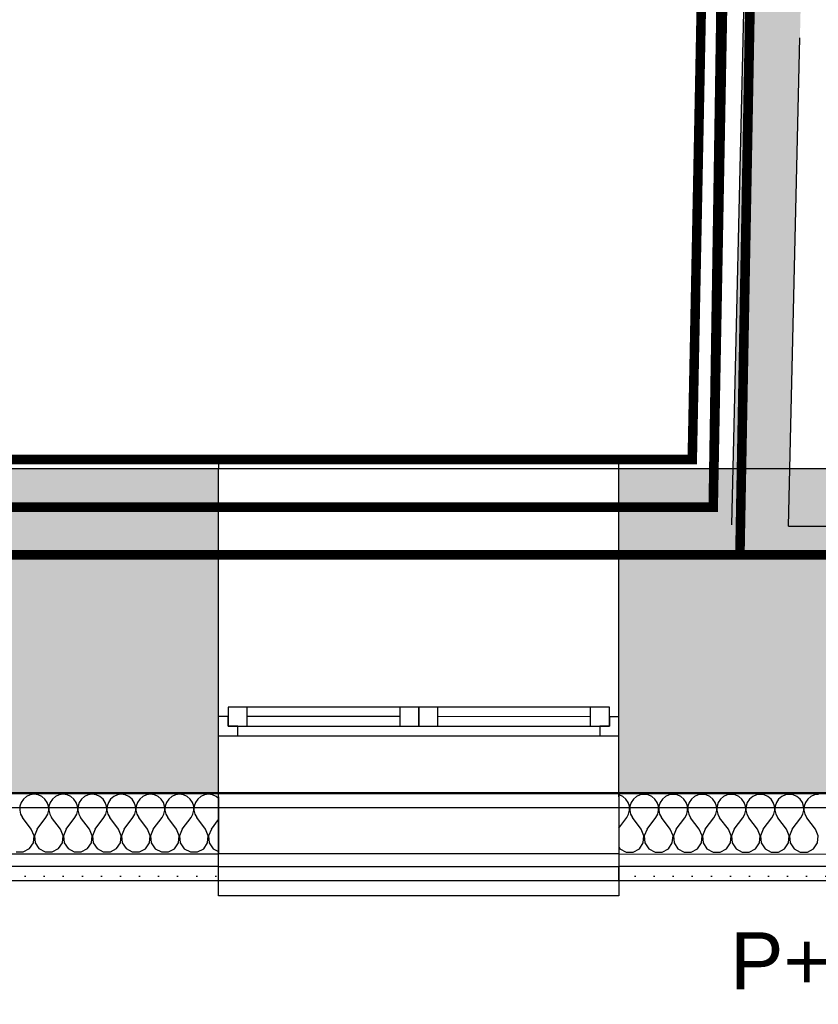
# Model space of a CAD drawing. Extents: x -12025 to 39812, y -28775 to 12.
# Tile 27 of 90: x 22986 to 25081, y -21554 to -18972. Entities that reach past the tile are written whole.
import ezdxf
from ezdxf.enums import TextEntityAlignment as Align

# ---------------------------------------------------------------- set-up
doc = ezdxf.new("R2010")
doc.units = 0
doc.header["$MEASUREMENT"] = 0
doc.linetypes.add('Telekomunikacni vodic', pattern=[9.25, 3, -0.75, 3, -0.75, 0.125, -0.75, 0.125, -0.75])
for name, color, linetype in [('OÚ Dukovany internet + tv + data', 192, 'Continuous'), ('OÚ Dukovany nouzové osvětlení', 36, 'Continuous'), ('OÚ Dukovany půdorys kóty 1NP', 7, 'Continuous'), ('OÚ Dukovany půdorys podklad 1NP', 7, 'Continuous'), ('OÚ Dukovany světla', 132, 'Continuous'), ('OÚ Dukovany zásuvky', 92, 'Continuous')]:
    doc.layers.add(name, color=color, linetype=linetype)
doc.styles.add('Arial', font='txt')
pattern_1 = [(0, (0, 0), (0, 86.60254), [0, -50]), (0, (25, 43.3), (0, 86.60254), [0, -50])]

msp = doc.modelspace()

# ---------------------------------------------------------------- hatches: boundary and pattern name
at = {"layer": 'OÚ Dukovany půdorys podklad 1NP', "linetype": 'Continuous'}
msp.add_hatch(color=254, dxfattribs=at).paths.add_polyline_path([(24847.6, -20999.7), (26447.3, -21000), (26555.3, -20265), (26572.2, -20150), (24847.7, -20149.7)])
h = msp.add_hatch(dxfattribs=at)
h.set_pattern_fill('OMÍTKA_01', color=21, style=0, pattern_type=2)
h.set_pattern_definition(pattern_1)
edge = h.paths.add_edge_path()
edge.add_spline(control_points=[(22257.9, -21192.3), (22257.9, -21192.3), (22257.9, -21228.8), (22257.9, -21228.8)], knot_values=[0, 0, 0, 0, 1, 1, 1, 1], degree=3, periodic=0)
edge.add_spline(control_points=[(22257.9, -21228.8), (22257.9, -21228.8), (23507.3, -21229), (23507.3, -21229)], knot_values=[0, 0, 0, 0, 1, 1, 1, 1], degree=3, periodic=0)
edge.add_spline(control_points=[(23507.3, -21229), (23507.3, -21229), (23507.3, -21192.5), (23507.3, -21192.5)], knot_values=[0, 0, 0, 0, 1, 1, 1, 1], degree=3, periodic=0)
edge.add_spline(control_points=[(23507.3, -21192.5), (23507.3, -21192.5), (22257.9, -21192.3), (22257.9, -21192.3)], knot_values=[0, 0, 0, 0, 1, 1, 1, 1], degree=3, periodic=0)
edge.add_spline(control_points=[(22257.9, -21192.3), (22257.9, -21192.3), (22257.9, -21192.3), (22257.9, -21192.3)], knot_values=[0, 0, 0, 0, 1, 1, 1, 1], degree=3, periodic=0)
h = msp.add_hatch(dxfattribs=at)
h.set_pattern_fill('OMÍTKA_01', color=21, style=0, pattern_type=2)
h.set_pattern_definition(pattern_1)
edge = h.paths.add_edge_path()
edge.add_spline(control_points=[(24557.3, -21192.6), (24557.3, -21192.6), (24557.3, -21229.2), (24557.3, -21229.2)], knot_values=[0, 0, 0, 0, 1, 1, 1, 1], degree=3, periodic=0)
edge.add_spline(control_points=[(24557.3, -21229.2), (24557.3, -21229.2), (26447.2, -21229.5), (26447.2, -21229.5)], knot_values=[0, 0, 0, 0, 1, 1, 1, 1], degree=3, periodic=0)
edge.add_spline(control_points=[(26447.2, -21229.5), (26447.2, -21229.5), (26447.2, -21192.9), (26447.2, -21192.9)], knot_values=[0, 0, 0, 0, 1, 1, 1, 1], degree=3, periodic=0)
edge.add_spline(control_points=[(26447.2, -21192.9), (26447.2, -21192.9), (24557.3, -21192.6), (24557.3, -21192.6)], knot_values=[0, 0, 0, 0, 1, 1, 1, 1], degree=3, periodic=0)
edge.add_spline(control_points=[(24557.3, -21192.6), (24557.3, -21192.6), (24557.3, -21192.6), (24557.3, -21192.6)], knot_values=[0, 0, 0, 0, 1, 1, 1, 1], degree=3, periodic=0)

# ---------------------------------------------------------------- linework, layer by layer
at = {"layer": 'OÚ Dukovany internet + tv + data', "linetype": 'Telekomunikacni vodic', "ltscale": 100, "const_width": 25}
for points in [[(29156.2, -8000), (31500, -8000), (31500, -13375), (31250, -13375), (31250, -20375), (16500, -20375)], [(16500, -20375), (24875, -20375), (25000, -13625), (24750, -13625)], [(32073.2, -21056.8), (32072.3, -19375), (31375, -19375), (31375, -20375), (16750, -20375), (16750, -20250), (16822.2, -20250)], [(31000, -19875), (31250, -19875), (31250, -20375), (18875, -20375), (16500, -20375)]]:
    msp.add_lwpolyline(points, dxfattribs=at)
at = {"layer": 'OÚ Dukovany nouzové osvětlení', "linetype": 'Continuous', "const_width": 25}
msp.add_lwpolyline([(23875, -15712.5), (23875, -15750), (24875, -15750), (24805, -20250), (20375, -20250), (20375, -20212.5)], dxfattribs=at)
at = {"layer": 'OÚ Dukovany půdorys podklad 1NP', "color": 7, "linetype": 'Continuous'}
for p, q in [((24893.1, -18565), (24852.5, -20296.2)), ((25002.5, -20299.7), (25032.5, -19019.2)), ((23507.6, -20149.5), (22258.4, -20149.3)), ((23507.5, -20799.5), (23507.6, -20149.5)), ((24557.5, -20799.7), (24557.6, -20149.7)), ((26572.2, -20150), (24847.7, -20149.7)), ((23507.5, -20849.5), (23507.5, -20799.5)), ((24557.5, -20849.7), (24557.5, -20799.7)), ((23507.5, -20999.5), (23507.5, -20849.5)), ((24557.5, -20999.7), (24557.5, -20849.7)), ((22258.3, -20999.3), (23507.5, -20999.5)), ((24847.6, -20999.7), (26447.3, -21000))]:
    msp.add_line(p, q, dxfattribs=at)
at = {"layer": 'OÚ Dukovany půdorys podklad 1NP', "color": 1, "linetype": 'Continuous'}
for p, q in [((24557.6, -20119.7), (23507.6, -20119.5)), ((23507.6, -20119.5), (23507.6, -20149.5)), ((24557.6, -20149.7), (24557.6, -20119.7)), ((23507.5, -20799.5), (23507.6, -20149.5)), ((24557.6, -20149.7), (23507.6, -20149.5)), ((24557.5, -20999.7), (24557.6, -20149.7)), ((24557.5, -20799.7), (24557.6, -20149.7)), ((24847.7, -20149.7), (24557.6, -20149.7)), ((23582.5, -20774.5), (23532.5, -20774.5)), ((23532.5, -20774.5), (23532.5, -20824.5)), ((23982.5, -20774.6), (23582.5, -20774.5)), ((23582.5, -20824.5), (23582.5, -20774.5)), ((23982.5, -20774.6), (23582.5, -20774.5)), ((24032.5, -20774.6), (23982.5, -20774.6)), ((23982.5, -20774.6), (23982.5, -20824.6)), ((24082.5, -20774.6), (24032.5, -20774.6)), ((24032.5, -20774.6), (24032.5, -20824.6)), ((24032.5, -20824.6), (24032.5, -20774.6)), ((24482.5, -20774.7), (24082.5, -20774.6)), ((24082.5, -20824.6), (24082.5, -20774.6)), ((24482.5, -20774.7), (24082.5, -20774.6)), ((24532.5, -20774.7), (24482.5, -20774.7)), ((24482.5, -20774.7), (24482.5, -20824.7)), ((24532.5, -20824.7), (24532.5, -20774.7)), ((23532.5, -20799.5), (23507.5, -20799.5)), ((23507.5, -20849.5), (23507.5, -20799.5)), ((23507.5, -20849.5), (23507.5, -20799.5)), ((23532.5, -20824.5), (23532.5, -20799.5)), ((23982.5, -20799.6), (23582.5, -20799.5)), ((24482.5, -20799.7), (24082.5, -20799.6)), ((24557.5, -20799.7), (24532.5, -20799.7)), ((24532.5, -20799.7), (24532.5, -20824.7)), ((24557.5, -20849.7), (24557.5, -20799.7)), ((24557.5, -20849.7), (24557.5, -20799.7)), ((23557.5, -20824.5), (23532.5, -20824.5)), ((23532.5, -20824.5), (23582.5, -20824.5)), ((23557.5, -20849.5), (23557.5, -20824.5)), ((23582.5, -20824.5), (23982.5, -20824.6)), ((23982.5, -20824.6), (24032.5, -20824.6)), ((24032.5, -20824.6), (24082.5, -20824.6)), ((24082.5, -20824.6), (24482.5, -20824.7)), ((24482.5, -20824.7), (24532.5, -20824.7)), ((24532.5, -20824.7), (24507.5, -20824.7)), ((24507.5, -20824.7), (24507.5, -20849.7)), ((23507.5, -20849.5), (23557.5, -20849.5)), ((23507.5, -20999.5), (23507.5, -20849.5)), ((23557.5, -20849.5), (24032.5, -20849.6)), ((24032.5, -20849.6), (24507.5, -20849.7)), ((24507.5, -20849.7), (24557.5, -20849.7)), ((24557.5, -20999.7), (24557.5, -20849.7)), ((23507.5, -20999.5), (22258.3, -20999.3)), ((23507.5, -21269.5), (23507.5, -20999.5)), ((24557.5, -20999.7), (23507.5, -20999.5)), ((23507.5, -21009.5), (23507.5, -20999.5)), ((23507.5, -20999.5), (24557.5, -20999.7)), ((23507.5, -21159.5), (23507.5, -20999.5)), ((23507.5, -21009.5), (23507.5, -20999.5)), ((24557.5, -20999.7), (23507.5, -20999.5)), ((23507.5, -21009.5), (23507.5, -21159.5)), ((23507.5, -21009.5), (23507.5, -21159.5)), ((24557.5, -20999.7), (24847.6, -20999.7)), ((24557.5, -20999.7), (24557.5, -21269.7)), ((24557.5, -21009.7), (24557.5, -20999.7)), ((26446.7, -21000), (24557.5, -20999.7)), ((24557.5, -20999.7), (24557.5, -21159.7)), ((24557.5, -21009.7), (24557.5, -20999.7)), ((24557.5, -21009.7), (24557.5, -21159.7)), ((24557.5, -21009.7), (24557.5, -21159.7)), ((22258.2, -21159.3), (23507.5, -21159.5)), ((24557.5, -21159.7), (23507.5, -21159.5)), ((24557.5, -21159.7), (23507.5, -21159.5)), ((24557.5, -21159.7), (26446.7, -21160)), ((23507.3, -21192.5), (22257.9, -21192.3)), ((23507.3, -21229), (23507.3, -21192.5)), ((23507.3, -21192.5), (24557.3, -21192.6)), ((23507.3, -21229), (23507.3, -21192.5)), ((23507.3, -21192.5), (24557.3, -21192.6)), ((26447.2, -21192.9), (24557.3, -21192.6)), ((24557.3, -21229.2), (24557.3, -21192.6)), ((24557.3, -21229.2), (24557.3, -21192.6)), ((22257.9, -21228.8), (23507.3, -21229)), ((23507.3, -21229), (24557.3, -21229.2)), ((23507.3, -21229), (24557.3, -21229.2)), ((24557.3, -21229.2), (26447.2, -21229.5)), ((24557.5, -21269.7), (23507.5, -21269.5))]:
    msp.add_line(p, q, dxfattribs=at)
at = {"layer": 'OÚ Dukovany půdorys podklad 1NP', "color": 8, "linetype": 'Continuous'}
msp.add_line((25002.5, -20299.7), (26625.9, -20299.9), dxfattribs=at)
at = {"layer": 'OÚ Dukovany půdorys podklad 1NP', "color": 21, "linetype": 'Continuous'}
for p, q in [((22995.6, -21015.6), (22989.7, -21024.3)), ((23003.7, -21008.9), (22995.6, -21015.6)), ((23013.3, -21004.7), (23003.7, -21008.9)), ((23023.8, -21003.2), (23013.3, -21004.7)), ((23034.2, -21004.7), (23023.8, -21003.2)), ((23043.8, -21008.9), (23034.2, -21004.7)), ((23051.9, -21015.6), (23043.8, -21008.9)), ((23057.8, -21024.3), (23051.9, -21015.6)), ((23071.8, -21015.6), (23065.9, -21024.3)), ((23079.9, -21008.9), (23071.8, -21015.6)), ((23089.5, -21004.7), (23079.9, -21008.9)), ((23099.9, -21003.3), (23089.5, -21004.7)), ((23110.4, -21004.7), (23099.9, -21003.3)), ((23120, -21008.9), (23110.4, -21004.7)), ((23128.1, -21015.7), (23120, -21008.9)), ((23134, -21024.3), (23128.1, -21015.7)), ((23148, -21015.7), (23142.1, -21024.3)), ((23156.1, -21009), (23148, -21015.7)), ((23165.7, -21004.7), (23156.1, -21009)), ((23176.1, -21003.3), (23165.7, -21004.7)), ((23186.5, -21004.7), (23176.1, -21003.3)), ((23196.2, -21009), (23186.5, -21004.7)), ((23204.3, -21015.7), (23196.2, -21009)), ((23210.2, -21024.3), (23204.3, -21015.7)), ((23224.2, -21015.7), (23218.2, -21024.3)), ((23232.3, -21009), (23224.2, -21015.7)), ((23241.9, -21004.7), (23232.3, -21009)), ((23252.3, -21003.3), (23241.9, -21004.7)), ((23262.7, -21004.7), (23252.3, -21003.3)), ((23272.4, -21009), (23262.7, -21004.7)), ((23280.4, -21015.7), (23272.4, -21009)), ((23286.4, -21024.3), (23280.4, -21015.7)), ((23300.4, -21015.7), (23294.4, -21024.3)), ((23308.5, -21009), (23300.4, -21015.7)), ((23318.1, -21004.7), (23308.5, -21009)), ((23328.5, -21003.3), (23318.1, -21004.7)), ((23338.9, -21004.7), (23328.5, -21003.3)), ((23348.5, -21009), (23338.9, -21004.7)), ((23356.6, -21015.7), (23348.5, -21009)), ((23362.6, -21024.4), (23356.6, -21015.7)), ((23376.6, -21015.7), (23370.6, -21024.4)), ((23384.7, -21009), (23376.6, -21015.7)), ((23394.3, -21004.7), (23384.7, -21009)), ((23404.7, -21003.3), (23394.3, -21004.7)), ((23415.1, -21004.8), (23404.7, -21003.3)), ((23424.7, -21009), (23415.1, -21004.8)), ((23432.8, -21015.7), (23424.7, -21009)), ((23438.8, -21024.4), (23432.8, -21015.7)), ((23452.8, -21015.7), (23446.8, -21024.4)), ((23460.9, -21009), (23452.8, -21015.7)), ((23470.5, -21004.8), (23460.9, -21009)), ((23480.9, -21003.3), (23470.5, -21004.8)), ((23491.3, -21004.8), (23480.9, -21003.3)), ((23500.9, -21009), (23491.3, -21004.8)), ((23507.5, -21014.5), (23500.9, -21009)), ((24558, -21004.9), (24557.5, -21004.9)), ((24567.6, -21009.2), (24558, -21004.9)), ((24575.7, -21015.9), (24567.6, -21009.2)), ((24581.6, -21024.5), (24575.7, -21015.9)), ((24595.6, -21015.9), (24589.7, -21024.5)), ((24603.7, -21009.2), (24595.6, -21015.9)), ((24613.3, -21004.9), (24603.7, -21009.2)), ((24623.8, -21003.5), (24613.3, -21004.9)), ((24634.2, -21004.9), (24623.8, -21003.5)), ((24643.8, -21009.2), (24634.2, -21004.9)), ((24651.9, -21015.9), (24643.8, -21009.2)), ((24657.8, -21024.6), (24651.9, -21015.9)), ((24671.8, -21015.9), (24665.9, -21024.6)), ((24679.9, -21009.2), (24671.8, -21015.9)), ((24689.5, -21004.9), (24679.9, -21009.2)), ((24699.9, -21003.5), (24689.5, -21004.9)), ((24710.4, -21005), (24699.9, -21003.5)), ((24720, -21009.2), (24710.4, -21005)), ((24728.1, -21015.9), (24720, -21009.2)), ((24734, -21024.6), (24728.1, -21015.9)), ((24748, -21015.9), (24742.1, -21024.6)), ((24756.1, -21009.2), (24748, -21015.9)), ((24765.7, -21005), (24756.1, -21009.2)), ((24776.1, -21003.5), (24765.7, -21005)), ((24786.5, -21005), (24776.1, -21003.5)), ((24796.2, -21009.2), (24786.5, -21005)), ((24804.3, -21015.9), (24796.2, -21009.2)), ((24810.2, -21024.6), (24804.3, -21015.9)), ((24824.2, -21015.9), (24818.2, -21024.6)), ((24832.3, -21009.2), (24824.2, -21015.9)), ((24841.9, -21005), (24832.3, -21009.2)), ((24852.3, -21003.5), (24841.9, -21005)), ((24862.7, -21005), (24852.3, -21003.5)), ((24872.4, -21009.2), (24862.7, -21005)), ((24880.4, -21015.9), (24872.4, -21009.2)), ((24886.4, -21024.6), (24880.4, -21015.9)), ((24900.4, -21015.9), (24894.4, -21024.6)), ((24908.5, -21009.2), (24900.4, -21015.9)), ((24918.1, -21005), (24908.5, -21009.2)), ((24928.5, -21003.5), (24918.1, -21005)), ((24938.9, -21005), (24928.5, -21003.5)), ((24948.5, -21009.2), (24938.9, -21005)), ((24956.6, -21015.9), (24948.5, -21009.2)), ((24962.6, -21024.6), (24956.6, -21015.9)), ((24976.6, -21015.9), (24970.6, -21024.6)), ((24984.7, -21009.2), (24976.6, -21015.9)), ((24994.3, -21005), (24984.7, -21009.2)), ((25004.7, -21003.5), (24994.3, -21005)), ((25015.1, -21005), (25004.7, -21003.5)), ((25024.7, -21009.2), (25015.1, -21005)), ((25032.8, -21015.9), (25024.7, -21009.2)), ((25038.8, -21024.6), (25032.8, -21015.9)), ((25052.8, -21015.9), (25046.8, -21024.6)), ((25060.9, -21009.2), (25052.8, -21015.9)), ((25070.5, -21005), (25060.9, -21009.2)), ((25080.9, -21003.6), (25070.5, -21005)), ((22986.3, -21034.3), (22985.8, -21044.8)), ((22989.7, -21024.3), (22986.3, -21034.3)), ((23061.2, -21034.3), (23057.8, -21024.3)), ((23061.7, -21044.8), (23061.2, -21034.3)), ((23062.5, -21034.3), (23062, -21044.8)), ((23065.9, -21024.3), (23062.5, -21034.3)), ((23137.4, -21034.3), (23134, -21024.3)), ((23137.9, -21044.8), (23137.4, -21034.3)), ((23138.7, -21034.3), (23138.2, -21044.8)), ((23142.1, -21024.3), (23138.7, -21034.3)), ((23213.6, -21034.3), (23210.2, -21024.3)), ((23214.1, -21044.8), (23213.6, -21034.3)), ((23214.9, -21034.3), (23214.4, -21044.8)), ((23218.2, -21024.3), (23214.9, -21034.3)), ((23289.8, -21034.3), (23286.4, -21024.3)), ((23290.3, -21044.8), (23289.8, -21034.3)), ((23291.1, -21034.3), (23290.6, -21044.8)), ((23294.4, -21024.3), (23291.1, -21034.3)), ((23365.9, -21034.3), (23362.6, -21024.4)), ((23366.5, -21044.8), (23365.9, -21034.3)), ((23367.3, -21034.3), (23366.8, -21044.8)), ((23370.6, -21024.4), (23367.3, -21034.3)), ((23442.1, -21034.3), (23438.8, -21024.4)), ((23442.6, -21044.8), (23442.1, -21034.3)), ((23443.5, -21034.3), (23442.9, -21044.8)), ((23446.8, -21024.4), (23443.5, -21034.3)), ((24585, -21034.5), (24581.6, -21024.5)), ((24585.5, -21045), (24585, -21034.5)), ((24586.3, -21034.5), (24585.8, -21045)), ((24589.7, -21024.5), (24586.3, -21034.5)), ((24661.2, -21034.5), (24657.8, -21024.6)), ((24661.7, -21045), (24661.2, -21034.5)), ((24662.5, -21034.5), (24662, -21045)), ((24665.9, -21024.6), (24662.5, -21034.5)), ((24737.4, -21034.5), (24734, -21024.6)), ((24737.9, -21045), (24737.4, -21034.5)), ((24738.7, -21034.5), (24738.2, -21045)), ((24742.1, -21024.6), (24738.7, -21034.5)), ((24813.6, -21034.5), (24810.2, -21024.6)), ((24814.1, -21045), (24813.6, -21034.5)), ((24814.9, -21034.5), (24814.4, -21045)), ((24818.2, -21024.6), (24814.9, -21034.5)), ((24889.8, -21034.5), (24886.4, -21024.6)), ((24890.3, -21045), (24889.8, -21034.5)), ((24891.1, -21034.5), (24890.6, -21045)), ((24894.4, -21024.6), (24891.1, -21034.5)), ((24965.9, -21034.6), (24962.6, -21024.6)), ((24966.5, -21045.1), (24965.9, -21034.6)), ((24967.3, -21034.6), (24966.8, -21045.1)), ((24970.6, -21024.6), (24967.3, -21034.6)), ((25042.1, -21034.6), (25038.8, -21024.6)), ((25042.6, -21045.1), (25042.1, -21034.6)), ((25043.5, -21034.6), (25042.9, -21045.1)), ((25046.8, -21024.6), (25043.5, -21034.6)), ((22985.8, -21044.8), (22988.2, -21055)), ((22988.2, -21055), (22993.3, -21064.2)), ((23016.1, -21094.7), (22993.3, -21064.2)), ((23031.4, -21094.7), (23054.2, -21064.2)), ((23054.2, -21064.2), (23059.3, -21055)), ((23059.3, -21055), (23061.7, -21044.8)), ((23062, -21044.8), (23064.4, -21055)), ((23064.4, -21055), (23069.5, -21064.2)), ((23092.3, -21094.7), (23069.5, -21064.2)), ((23107.5, -21094.7), (23130.4, -21064.2)), ((23130.4, -21064.2), (23135.5, -21055)), ((23135.5, -21055), (23137.9, -21044.8)), ((23138.2, -21044.8), (23140.6, -21055)), ((23140.6, -21055), (23145.6, -21064.2)), ((23168.5, -21094.7), (23145.6, -21064.2)), ((23183.7, -21094.7), (23206.6, -21064.2)), ((23206.6, -21064.2), (23211.7, -21055)), ((23211.7, -21055), (23214.1, -21044.8)), ((23214.4, -21044.8), (23216.8, -21055)), ((23216.8, -21055), (23221.8, -21064.2)), ((23244.7, -21094.7), (23221.8, -21064.2)), ((23259.9, -21094.7), (23282.8, -21064.2)), ((23282.8, -21064.2), (23287.9, -21055)), ((23287.9, -21055), (23290.3, -21044.8)), ((23290.6, -21044.8), (23292.9, -21055)), ((23292.9, -21055), (23298, -21064.2)), ((23320.9, -21094.7), (23298, -21064.2)), ((23336.1, -21094.7), (23359, -21064.2)), ((23359, -21064.2), (23364.1, -21055)), ((23364.1, -21055), (23366.5, -21044.8)), ((23366.8, -21044.8), (23369.1, -21055)), ((23369.1, -21055), (23374.2, -21064.2)), ((23397.1, -21094.7), (23374.2, -21064.2)), ((23412.3, -21094.7), (23435.2, -21064.3)), ((23435.2, -21064.3), (23440.3, -21055.1)), ((23440.3, -21055.1), (23442.6, -21044.8)), ((23442.9, -21044.8), (23445.3, -21055.1)), ((23445.3, -21055.1), (23450.4, -21064.3)), ((23473.3, -21094.7), (23450.4, -21064.3)), ((23488.5, -21094.7), (23507.5, -21069.4)), ((24557.5, -21091.8), (24578, -21064.4)), ((24578, -21064.4), (24583.1, -21055.2)), ((24583.1, -21055.2), (24585.5, -21045)), ((24585.8, -21045), (24588.2, -21055.2)), ((24588.2, -21055.2), (24593.3, -21064.4)), ((24616.1, -21094.9), (24593.3, -21064.4)), ((24631.4, -21094.9), (24654.2, -21064.4)), ((24654.2, -21064.4), (24659.3, -21055.2)), ((24659.3, -21055.2), (24661.7, -21045)), ((24662, -21045), (24664.4, -21055.2)), ((24664.4, -21055.2), (24669.5, -21064.4)), ((24692.3, -21094.9), (24669.5, -21064.4)), ((24707.5, -21094.9), (24730.4, -21064.5)), ((24730.4, -21064.5), (24735.5, -21055.3)), ((24735.5, -21055.3), (24737.9, -21045)), ((24738.2, -21045), (24740.6, -21055.3)), ((24740.6, -21055.3), (24745.6, -21064.5)), ((24768.5, -21094.9), (24745.6, -21064.5)), ((24783.7, -21094.9), (24806.6, -21064.5)), ((24806.6, -21064.5), (24811.7, -21055.3)), ((24811.7, -21055.3), (24814.1, -21045)), ((24814.4, -21045), (24816.8, -21055.3)), ((24816.8, -21055.3), (24821.8, -21064.5)), ((24844.7, -21094.9), (24821.8, -21064.5)), ((24859.9, -21095), (24882.8, -21064.5)), ((24882.8, -21064.5), (24887.9, -21055.3)), ((24887.9, -21055.3), (24890.3, -21045)), ((24890.6, -21045), (24892.9, -21055.3)), ((24892.9, -21055.3), (24898, -21064.5)), ((24920.9, -21095), (24898, -21064.5)), ((24936.1, -21095), (24959, -21064.5)), ((24959, -21064.5), (24964.1, -21055.3)), ((24964.1, -21055.3), (24966.5, -21045.1)), ((24966.8, -21045.1), (24969.1, -21055.3)), ((24969.1, -21055.3), (24974.2, -21064.5)), ((24997.1, -21095), (24974.2, -21064.5)), ((25012.3, -21095), (25035.2, -21064.5)), ((25035.2, -21064.5), (25040.3, -21055.3)), ((25040.3, -21055.3), (25042.6, -21045.1)), ((25042.9, -21045.1), (25045.3, -21055.3)), ((25045.3, -21055.3), (25050.4, -21064.5)), ((25073.3, -21095), (25050.4, -21064.5)), ((23023.3, -21111.8), (23016.1, -21094.7)), ((23031.4, -21094.7), (23024.2, -21111.8)), ((23099.5, -21111.8), (23092.3, -21094.7)), ((23107.5, -21094.7), (23100.4, -21111.8)), ((23175.7, -21111.8), (23168.5, -21094.7)), ((23183.7, -21094.7), (23176.6, -21111.8)), ((23251.9, -21111.8), (23244.7, -21094.7)), ((23259.9, -21094.7), (23252.7, -21111.8)), ((23328.1, -21111.8), (23320.9, -21094.7)), ((23336.1, -21094.7), (23328.9, -21111.8)), ((23404.3, -21111.8), (23397.1, -21094.7)), ((23412.3, -21094.7), (23405.1, -21111.8)), ((23480.4, -21111.9), (23473.3, -21094.7)), ((23488.5, -21094.7), (23481.3, -21111.9)), ((24623.3, -21112), (24616.1, -21094.9)), ((24631.4, -21094.9), (24624.2, -21112)), ((24699.5, -21112), (24692.3, -21094.9)), ((24707.5, -21094.9), (24700.4, -21112)), ((24775.7, -21112), (24768.5, -21094.9)), ((24783.7, -21094.9), (24776.6, -21112)), ((24851.9, -21112.1), (24844.7, -21094.9)), ((24859.9, -21095), (24852.7, -21112.1)), ((24928.1, -21112.1), (24920.9, -21095)), ((24936.1, -21095), (24928.9, -21112.1)), ((25004.3, -21112.1), (24997.1, -21095)), ((25012.3, -21095), (25005.1, -21112.1)), ((25080.4, -21112.1), (25073.3, -21095)), ((23021.5, -21130.3), (23023.3, -21111.8)), ((23024.2, -21111.8), (23025.9, -21130.3)), ((23097.7, -21130.3), (23099.5, -21111.8)), ((23100.4, -21111.8), (23102.1, -21130.3)), ((23173.9, -21130.3), (23175.7, -21111.8)), ((23176.6, -21111.8), (23178.3, -21130.3)), ((23250.1, -21130.3), (23251.9, -21111.8)), ((23252.7, -21111.8), (23254.5, -21130.3)), ((23326.3, -21130.3), (23328.1, -21111.8)), ((23328.9, -21111.8), (23330.7, -21130.3)), ((23402.5, -21130.3), (23404.3, -21111.8)), ((23405.1, -21111.8), (23406.9, -21130.3)), ((23478.7, -21130.3), (23480.4, -21111.9)), ((23481.3, -21111.9), (23483.1, -21130.3)), ((24621.5, -21130.5), (24623.3, -21112)), ((24624.2, -21112), (24625.9, -21130.5)), ((24697.7, -21130.5), (24699.5, -21112)), ((24700.4, -21112), (24702.1, -21130.5)), ((24773.9, -21130.5), (24775.7, -21112)), ((24776.6, -21112), (24778.3, -21130.5)), ((24850.1, -21130.5), (24851.9, -21112.1)), ((24852.7, -21112.1), (24854.5, -21130.5)), ((24926.3, -21130.5), (24928.1, -21112.1)), ((24928.9, -21112.1), (24930.7, -21130.5)), ((25002.5, -21130.6), (25004.3, -21112.1)), ((25005.1, -21112.1), (25006.9, -21130.6)), ((25078.7, -21130.6), (25080.4, -21112.1)), ((22994.9, -21154.5), (23011.3, -21145.7)), ((23011.3, -21145.7), (23021.5, -21130.3)), ((23025.9, -21130.3), (23036.2, -21145.7)), ((23036.2, -21145.7), (23052.5, -21154.5)), ((23071.1, -21154.5), (23087.5, -21145.7)), ((23087.5, -21145.7), (23097.7, -21130.3)), ((23102.1, -21130.3), (23112.4, -21145.7)), ((23112.4, -21145.7), (23128.7, -21154.5)), ((23147.3, -21154.5), (23163.7, -21145.7)), ((23163.7, -21145.7), (23173.9, -21130.3)), ((23178.3, -21130.3), (23188.6, -21145.7)), ((23188.6, -21145.7), (23204.9, -21154.5)), ((23223.5, -21154.5), (23239.8, -21145.7)), ((23239.8, -21145.7), (23250.1, -21130.3)), ((23254.5, -21130.3), (23264.8, -21145.7)), ((23264.8, -21145.7), (23281.1, -21154.5)), ((23299.7, -21154.5), (23316, -21145.8)), ((23316, -21145.8), (23326.3, -21130.3)), ((23330.7, -21130.3), (23341, -21145.8)), ((23341, -21145.8), (23357.3, -21154.5)), ((23375.9, -21154.5), (23392.2, -21145.8)), ((23392.2, -21145.8), (23402.5, -21130.3)), ((23406.9, -21130.3), (23417.1, -21145.8)), ((23417.1, -21145.8), (23433.5, -21154.5)), ((23452.1, -21154.5), (23468.4, -21145.8)), ((23468.4, -21145.8), (23478.7, -21130.3)), ((23483.1, -21130.3), (23493.3, -21145.8)), ((23493.3, -21145.8), (23507.5, -21153.4)), ((24557.5, -21142.1), (24560, -21145.9)), ((24560, -21145.9), (24576.4, -21154.7)), ((24594.9, -21154.7), (24611.3, -21146)), ((24611.3, -21146), (24621.5, -21130.5)), ((24625.9, -21130.5), (24636.2, -21146)), ((24636.2, -21146), (24652.5, -21154.7)), ((24671.1, -21154.7), (24687.5, -21146)), ((24687.5, -21146), (24697.7, -21130.5)), ((24702.1, -21130.5), (24712.4, -21146)), ((24712.4, -21146), (24728.7, -21154.7)), ((24747.3, -21154.7), (24763.7, -21146)), ((24763.7, -21146), (24773.9, -21130.5)), ((24778.3, -21130.5), (24788.6, -21146)), ((24788.6, -21146), (24804.9, -21154.7)), ((24823.5, -21154.8), (24839.8, -21146)), ((24839.8, -21146), (24850.1, -21130.5)), ((24854.5, -21130.5), (24864.8, -21146)), ((24864.8, -21146), (24881.1, -21154.8)), ((24899.7, -21154.8), (24916, -21146)), ((24916, -21146), (24926.3, -21130.5)), ((24930.7, -21130.5), (24941, -21146)), ((24941, -21146), (24957.3, -21154.8)), ((24975.9, -21154.8), (24992.2, -21146)), ((24992.2, -21146), (25002.5, -21130.6)), ((25006.9, -21130.6), (25017.1, -21146)), ((25017.1, -21146), (25033.5, -21154.8)), ((25052.1, -21154.8), (25068.4, -21146)), ((25068.4, -21146), (25078.7, -21130.6)), ((22976.4, -21154.5), (22994.9, -21154.5)), ((23052.5, -21154.5), (23071.1, -21154.5)), ((23128.7, -21154.5), (23147.3, -21154.5)), ((23204.9, -21154.5), (23223.5, -21154.5)), ((23281.1, -21154.5), (23299.7, -21154.5)), ((23357.3, -21154.5), (23375.9, -21154.5)), ((23433.5, -21154.5), (23452.1, -21154.5)), ((24576.4, -21154.7), (24594.9, -21154.7)), ((24652.5, -21154.7), (24671.1, -21154.7)), ((24728.7, -21154.7), (24747.3, -21154.7)), ((24804.9, -21154.7), (24823.5, -21154.8)), ((24881.1, -21154.8), (24899.7, -21154.8)), ((24957.3, -21154.8), (24975.9, -21154.8)), ((25033.5, -21154.8), (25052.1, -21154.8))]:
    msp.add_line(p, q, dxfattribs=at)
at = {"layer": 'OÚ Dukovany půdorys podklad 1NP', "color": 8, "linetype": 'Continuous'}
msp.add_lwpolyline([(11837.4, -21001.1), (31997.2, -21001.1), (31997.2, -21038.3), (11837.4, -21038.3)], close=True, dxfattribs=at)
at = {"layer": 'OÚ Dukovany půdorys podklad 1NP', "color": 254, "linetype": 'Continuous'}
for points in [[(24852.5, -20296.2), (25002.5, -20299.7), (24893.1, -18565), (25043, -18568.6)], [(22258.4, -20149.3), (22258.3, -20999.3), (23507.6, -20149.5), (23507.5, -20999.5)]]:
    msp.add_solid(points, dxfattribs=at)
at = {"layer": 'OÚ Dukovany půdorys podklad 1NP', "color": 9, "linetype": 'Continuous'}
msp.add_solid([(24557.5, -20999.7), (24847.6, -20999.7), (24557.6, -20149.7), (24847.7, -20149.7)], dxfattribs=at)
at = {"layer": 'OÚ Dukovany světla', "linetype": 'Continuous', "const_width": 25}
for points in [[(21909.4, -9375), (21875, -9375), (21875, -10125), (23625, -10125), (23625, -12375), (23500, -13375), (25000, -13500), (24875, -20375), (19375, -20375), (19375, -19750)], [(21089.5, -20125), (24750, -20125), (24800, -17625), (24589.5, -17625)]]:
    msp.add_lwpolyline(points, dxfattribs=at)
at = {"layer": 'OÚ Dukovany zásuvky', "linetype": 'Continuous', "const_width": 25}
for points in [[(19375, -19750), (19375, -20375), (24875, -20375), (25000, -13500), (23500, -13375), (23625, -12375), (23625, -10000)], [(22625, -20125), (22625, -20250), (24805, -20250), (24875, -16500), (24750, -16500)], [(24875, -20375), (31375, -20375), (31375, -19375), (32375, -19375)]]:
    msp.add_lwpolyline(points, dxfattribs=at)

# ---------------------------------------------------------------- texts
at = {"layer": 'OÚ Dukovany půdorys kóty 1NP', "color": 154, "linetype": 'Continuous', "style": 'Arial'}
msp.add_text('P+0,260 ', height=150, dxfattribs=at).set_placement((25271.8, -21515.1), align=Align.CENTER)

doc.saveas('drawing.dxf')
